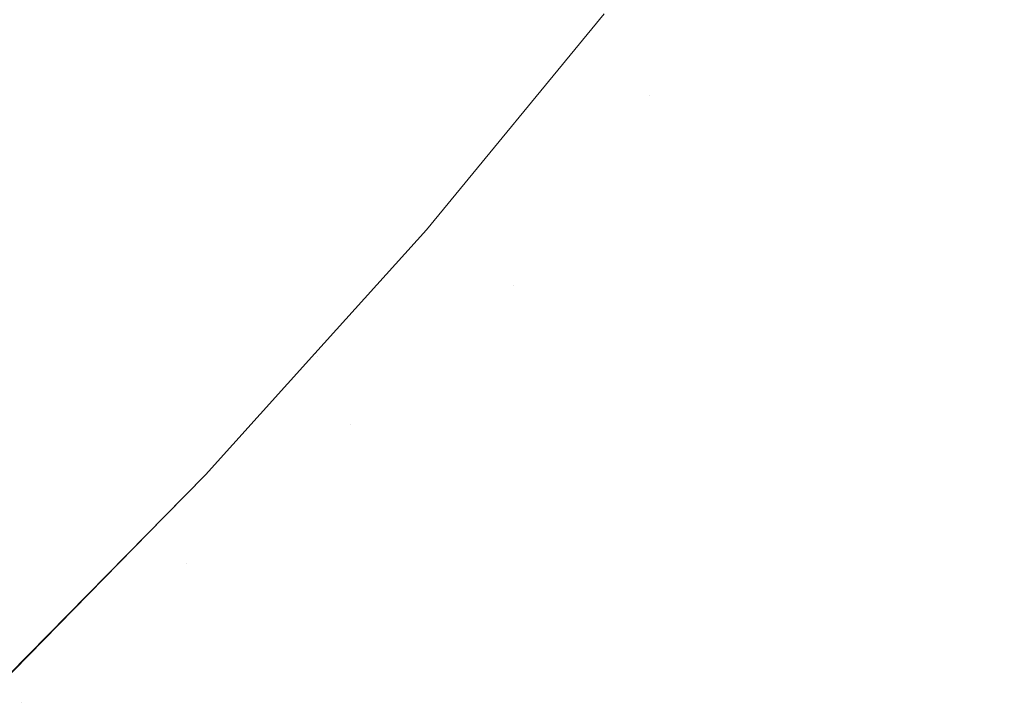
# Model space of a CAD drawing. Header units: centimetres. Extents: x -17.1 to 18.2, y 3.4 to 5.2.
# Tile 230 of 256: x 6.2985 to 6.3184, y 3.7321 to 3.7459. Entities that reach past the tile are written whole.
import ezdxf

# ---------------------------------------------------------------- set-up
doc = ezdxf.new("R2010")
doc.units = ezdxf.units.CM
doc.header["$LTSCALE"] = 2.54
doc.layers.add('Lucido design-1', color=7, linetype='Continuous')

# ---------------------------------------------------------------- blocks, each defined once
blk = doc.blocks.new('Gruppo-4-1')
at = {"color": 7, "linetype": 'Continuous', "lineweight": 9}
blk.add_3dface([(-17.020308, 5.100212, -1872.215514), (-17.020308, 3.500212, -1872.215514), (18.147234, 3.500212, -1872.215514), (18.147234, 5.100212, -1872.215514)], dxfattribs=at)
for points, invisible_edges in [([(18.147234, 5.100212, -1873.015514), (6.24222, 3.601209, -1873.015514), (6.247738, 3.602007, -1873.015514)], 9), ([(6.24222, 3.601209, -1873.015514), (18.147234, 5.100212, -1873.015514), (18.147234, 3.500212, -1873.015514)], 9), ([(18.147234, 5.100212, -1873.015514), (6.247738, 3.602007, -1873.015514), (6.250767, 3.602575, -1873.015514)], 9), ([(6.250767, 3.602575, -1873.015514), (6.253268, 3.603044, -1873.015514), (18.147234, 5.100212, -1873.015514)], 10), ([(18.147234, 5.100212, -1873.015514), (6.253268, 3.603044, -1873.015514), (6.258817, 3.604324, -1873.015514)], 9), ([(18.147234, 5.100212, -1873.015514), (6.258817, 3.604324, -1873.015514), (6.26439, 3.605856, -1873.015514)], 9), ([(18.147234, 5.100212, -1873.015514), (6.26439, 3.605856, -1873.015514), (6.269994, 3.607647, -1873.015514)], 9), ([(18.147234, 5.100212, -1873.015514), (6.269994, 3.607647, -1873.015514), (6.275634, 3.609711, -1873.015514)], 9), ([(18.147234, 5.100212, -1873.015514), (6.275634, 3.609711, -1873.015514), (6.281313, 3.612058, -1873.015514)], 9), ([(18.147234, 5.100212, -1873.015514), (6.281313, 3.612058, -1873.015514), (6.287038, 3.614703, -1873.015514)], 9), ([(18.147234, 5.100212, -1873.015514), (6.287038, 3.614703, -1873.015514), (6.292811, 3.617664, -1873.015514)], 9), ([(18.147234, 5.100212, -1873.015514), (6.292811, 3.617664, -1873.015514), (6.298004, 3.620601, -1873.015514), (6.298635, 3.620958, -1873.015514)], 9), ([(18.147234, 5.100212, -1873.015514), (6.298635, 3.620958, -1873.015514), (6.304513, 3.624607, -1873.015514)], 9), ([(18.147234, 5.100212, -1873.015514), (6.304513, 3.624607, -1873.015514), (6.310445, 3.628633, -1873.015514)], 9), ([(18.147234, 5.100212, -1873.015514), (6.310445, 3.628633, -1873.015514), (6.316431, 3.633061, -1873.015514)], 9), ([(18.147234, 5.100212, -1873.015514), (6.316431, 3.633061, -1873.015514), (6.319508, 3.635537, -1873.015514), (6.322469, 3.637919, -1873.015514)], 9), ([(6.317874, 3.749797, -1872.945443), (6.318157, 3.749332, -1872.947388), (6.3154, 3.745597, -1872.947388), (6.315125, 3.746074, -1872.945443)], 15), ([(6.300988, 3.746321, -1872.674113), (6.303821, 3.749559, -1872.674113), (6.30423, 3.748765, -1872.676402), (6.301383, 3.74551, -1872.676402)], 15), ([(6.308426, 3.749479, -1872.685667), (6.30872, 3.74894, -1872.687998), (6.305902, 3.745527, -1872.687998), (6.305618, 3.746078, -1872.685667)], 15), ([(6.310369, 3.745925, -1872.918688), (6.31315, 3.749489, -1872.918688), (6.313219, 3.74937, -1872.921959), (6.310435, 3.745803, -1872.921959)], 15), ([(6.310435, 3.745803, -1872.921959), (6.313219, 3.74937, -1872.921959), (6.313339, 3.749163, -1872.925326), (6.310551, 3.745591, -1872.925326)], 15), ([(6.315697, 3.745084, -1872.949348), (6.3154, 3.745597, -1872.947388), (6.318157, 3.749332, -1872.947388), (6.318463, 3.748831, -1872.949348)], 15), ([(6.310551, 3.745591, -1872.925326), (6.313339, 3.749163, -1872.925326), (6.313514, 3.74886, -1872.928788), (6.310721, 3.745281, -1872.928788)], 15), ([(6.300126, 3.748092, -1872.669585), (6.297241, 3.744983, -1872.669585), (6.296792, 3.745963, -1872.66735), (6.299658, 3.749052, -1872.66735)], 15), ([(6.306162, 3.745024, -1872.690331), (6.305902, 3.745527, -1872.687998), (6.30872, 3.74894, -1872.687998), (6.308989, 3.748449, -1872.690331)], 15), ([(6.310721, 3.745281, -1872.928788), (6.313514, 3.74886, -1872.928788), (6.31375, 3.748453, -1872.932342), (6.310949, 3.744863, -1872.932342)], 15), ([(6.301383, 3.74551, -1872.676402), (6.30423, 3.748765, -1872.676402), (6.304615, 3.74802, -1872.678705), (6.301754, 3.744749, -1872.678705)], 15), ([(6.318463, 3.748831, -1872.949348), (6.318793, 3.748291, -1872.951323), (6.316016, 3.744531, -1872.951323), (6.315697, 3.745084, -1872.949348)], 15), ([(6.308989, 3.748449, -1872.690331), (6.309232, 3.748004, -1872.692664), (6.306397, 3.744569, -1872.692664), (6.306162, 3.745024, -1872.690331)], 15), ([(6.310949, 3.744863, -1872.932342), (6.31375, 3.748453, -1872.932342), (6.314051, 3.747932, -1872.935985), (6.31124, 3.74433, -1872.935985)], 15), ([(6.316359, 3.743938, -1872.953311), (6.316016, 3.744531, -1872.951323), (6.318793, 3.748291, -1872.951323), (6.319146, 3.747713, -1872.953311)], 15), ([(6.300569, 3.747182, -1872.67184), (6.297667, 3.744054, -1872.67184), (6.297241, 3.744983, -1872.669585), (6.300126, 3.748092, -1872.669585)], 15), ([(6.302101, 3.744037, -1872.681018), (6.301754, 3.744749, -1872.678705), (6.304615, 3.74802, -1872.678705), (6.304975, 3.747324, -1872.681018)], 15), ([(6.306608, 3.744161, -1872.694993), (6.306397, 3.744569, -1872.692664), (6.309232, 3.748004, -1872.692664), (6.309451, 3.747605, -1872.694993)], 15), ([(6.31124, 3.74433, -1872.935985), (6.314051, 3.747932, -1872.935985), (6.314423, 3.747288, -1872.939711), (6.3116, 3.743672, -1872.939711)], 15), ([(6.319146, 3.747713, -1872.953311), (6.319524, 3.747094, -1872.955309), (6.316725, 3.743304, -1872.955309), (6.316359, 3.743938, -1872.953311)], 15), ([(6.309451, 3.747605, -1872.694993), (6.309644, 3.747251, -1872.697318), (6.306794, 3.743799, -1872.697318), (6.306608, 3.744161, -1872.694993)], 15), ([(6.304975, 3.747324, -1872.681018), (6.305309, 3.746676, -1872.683339), (6.302423, 3.743376, -1872.683339), (6.302101, 3.744037, -1872.681018)], 15), ([(6.311808, 3.743292, -1872.941603), (6.3116, 3.743672, -1872.939711), (6.314423, 3.747288, -1872.939711), (6.314637, 3.746918, -1872.941603)], 15), ([(6.300988, 3.746321, -1872.674113), (6.29807, 3.743175, -1872.674113), (6.297667, 3.744054, -1872.67184), (6.300569, 3.747182, -1872.67184)], 15), ([(6.306958, 3.743483, -1872.699636), (6.306794, 3.743799, -1872.697318), (6.309644, 3.747251, -1872.697318), (6.309813, 3.746942, -1872.699636)], 15), ([(6.317116, 3.742628, -1872.957318), (6.316725, 3.743304, -1872.955309), (6.319524, 3.747094, -1872.955309), (6.319927, 3.746434, -1872.957318)], 15), ([(6.309813, 3.746942, -1872.699636), (6.309958, 3.746677, -1872.701944), (6.307098, 3.743212, -1872.701944), (6.306958, 3.743483, -1872.699636)], 15), ([(6.314637, 3.746918, -1872.941603), (6.31487, 3.746513, -1872.943514), (6.312034, 3.742878, -1872.943514), (6.311808, 3.743292, -1872.941603)], 15), ([(6.302721, 3.742764, -1872.685667), (6.302423, 3.743376, -1872.683339), (6.305309, 3.746676, -1872.683339), (6.305618, 3.746078, -1872.685667)], 15), ([(6.307215, 3.742985, -1872.704243), (6.307098, 3.743212, -1872.701944), (6.309958, 3.746677, -1872.701944), (6.310079, 3.746455, -1872.704243)], 15), ([(6.31228, 3.742428, -1872.945443), (6.312034, 3.742878, -1872.943514), (6.31487, 3.746513, -1872.943514), (6.315125, 3.746074, -1872.945443)], 15), ([(6.301383, 3.74551, -1872.676402), (6.29845, 3.742348, -1872.676402), (6.29807, 3.743175, -1872.674113), (6.300988, 3.746321, -1872.674113)], 15), ([(6.310079, 3.746455, -1872.704243), (6.310177, 3.746275, -1872.706529), (6.30731, 3.742802, -1872.706529), (6.307215, 3.742985, -1872.704243)], 15), ([(6.307382, 3.742661, -1872.7088), (6.30731, 3.742802, -1872.706529), (6.310177, 3.746275, -1872.706529), (6.310253, 3.746137, -1872.7088)], 15), ([(6.319927, 3.746434, -1872.957318), (6.320355, 3.745732, -1872.959334), (6.317532, 3.741908, -1872.959334), (6.317116, 3.742628, -1872.957318)], 15), ([(6.305618, 3.746078, -1872.685667), (6.305902, 3.745527, -1872.687998), (6.302995, 3.742202, -1872.687998), (6.302721, 3.742764, -1872.685667)], 15), ([(6.310253, 3.746137, -1872.7088), (6.310306, 3.74604, -1872.711056), (6.307434, 3.742561, -1872.711056), (6.307382, 3.742661, -1872.7088)], 15), ([(6.315125, 3.746074, -1872.945443), (6.3154, 3.745597, -1872.947388), (6.312547, 3.741941, -1872.947388), (6.31228, 3.742428, -1872.945443)], 15), ([(6.310337, 3.745982, -1872.713294), (6.310329, 3.745979, -1872.715514), (6.306735, 3.741618, -1872.715514), (6.307464, 3.742502, -1872.713294)], 13), ([(6.310369, 3.745925, -1872.918688), (6.307495, 3.742443, -1872.918688), (6.306735, 3.741618, -1872.915514), (6.310329, 3.745979, -1872.915514)], 11), ([(6.310329, 3.745979, -1872.915514), (6.306735, 3.741618, -1872.915514), (6.306735, 3.741618, -1872.715514), (6.310329, 3.745979, -1872.715514)], 10), ([(6.307464, 3.742502, -1872.713294), (6.307434, 3.742561, -1872.711056), (6.310306, 3.74604, -1872.711056), (6.310337, 3.745982, -1872.713294)], 15), ([(6.310435, 3.745803, -1872.921959), (6.307559, 3.742319, -1872.921959), (6.307495, 3.742443, -1872.918688), (6.310369, 3.745925, -1872.918688)], 15), ([(6.310551, 3.745591, -1872.925326), (6.307671, 3.742102, -1872.925326), (6.307559, 3.742319, -1872.921959), (6.310435, 3.745803, -1872.921959)], 15), ([(6.317974, 3.741144, -1872.961357), (6.317532, 3.741908, -1872.959334), (6.320355, 3.745732, -1872.959334), (6.320811, 3.744986, -1872.961357)], 15), ([(6.301754, 3.744749, -1872.678705), (6.298806, 3.741571, -1872.678705), (6.29845, 3.742348, -1872.676402), (6.301383, 3.74551, -1872.676402)], 15), ([(6.303245, 3.741689, -1872.690331), (6.302995, 3.742202, -1872.687998), (6.305902, 3.745527, -1872.687998), (6.306162, 3.745024, -1872.690331)], 15), ([(6.310721, 3.745281, -1872.928788), (6.307835, 3.741785, -1872.928788), (6.307671, 3.742102, -1872.925326), (6.310551, 3.745591, -1872.925326)], 15), ([(6.312834, 3.741415, -1872.949348), (6.312547, 3.741941, -1872.947388), (6.3154, 3.745597, -1872.947388), (6.315697, 3.745084, -1872.949348)], 15), ([(6.310949, 3.744863, -1872.932342), (6.308055, 3.741358, -1872.932342), (6.307835, 3.741785, -1872.928788), (6.310721, 3.745281, -1872.928788)], 15), ([(6.315697, 3.745084, -1872.949348), (6.316016, 3.744531, -1872.951323), (6.313143, 3.740849, -1872.951323), (6.312834, 3.741415, -1872.949348)], 15), ([(6.306162, 3.745024, -1872.690331), (6.306397, 3.744569, -1872.692664), (6.303471, 3.741224, -1872.692664), (6.303245, 3.741689, -1872.690331)], 15), ([(6.320811, 3.744986, -1872.961357), (6.321294, 3.744196, -1872.963384), (6.318442, 3.740334, -1872.963384), (6.317974, 3.741144, -1872.961357)], 15), ([(6.299139, 3.740845, -1872.681018), (6.298806, 3.741571, -1872.678705), (6.301754, 3.744749, -1872.678705), (6.302101, 3.744037, -1872.681018)], 15), ([(6.31124, 3.74433, -1872.935985), (6.308337, 3.740813, -1872.935985), (6.308055, 3.741358, -1872.932342), (6.310949, 3.744863, -1872.932342)], 15), ([(6.303674, 3.740807, -1872.694993), (6.303471, 3.741224, -1872.692664), (6.306397, 3.744569, -1872.692664), (6.306608, 3.744161, -1872.694993)], 15), ([(6.313475, 3.740242, -1872.953311), (6.313143, 3.740849, -1872.951323), (6.316016, 3.744531, -1872.951323), (6.316359, 3.743938, -1872.953311)], 15), ([(6.308502, 3.740493, -1872.937837), (6.308337, 3.740813, -1872.935985), (6.31124, 3.74433, -1872.935985)], 11), ([(6.31124, 3.74433, -1872.935985), (6.3116, 3.743672, -1872.939711), (6.308502, 3.740493, -1872.937837)], 11), ([(6.306608, 3.744161, -1872.694993), (6.306794, 3.743799, -1872.697318), (6.303854, 3.740437, -1872.697318), (6.303674, 3.740807, -1872.694993)], 15), ([(6.302101, 3.744037, -1872.681018), (6.302423, 3.743376, -1872.683339), (6.299449, 3.740171, -1872.683339), (6.299139, 3.740845, -1872.681018)], 15), ([(6.316359, 3.743938, -1872.953311), (6.316725, 3.743304, -1872.955309), (6.31383, 3.739593, -1872.955309), (6.313475, 3.740242, -1872.953311)], 15), ([(6.304011, 3.740114, -1872.699636), (6.303854, 3.740437, -1872.697318), (6.306794, 3.743799, -1872.697318), (6.306958, 3.743483, -1872.699636)], 15), ([(6.3116, 3.743672, -1872.939711), (6.308684, 3.740139, -1872.939711), (6.308502, 3.740493, -1872.937837)], 11), ([(6.308884, 3.739752, -1872.941603), (6.308684, 3.740139, -1872.939711), (6.3116, 3.743672, -1872.939711), (6.311808, 3.743292, -1872.941603)], 15), ([(6.299735, 3.739546, -1872.685667), (6.299449, 3.740171, -1872.683339), (6.302423, 3.743376, -1872.683339), (6.302721, 3.742764, -1872.685667)], 15), ([(6.306958, 3.743483, -1872.699636), (6.307098, 3.743212, -1872.701944), (6.304146, 3.739837, -1872.701944), (6.304011, 3.740114, -1872.699636)], 15), ([(6.311808, 3.743292, -1872.941603), (6.312034, 3.742878, -1872.943514), (6.309103, 3.739328, -1872.943514), (6.308884, 3.739752, -1872.941603)], 15), ([(6.314208, 3.738901, -1872.957318), (6.31383, 3.739593, -1872.955309), (6.316725, 3.743304, -1872.955309), (6.317116, 3.742628, -1872.957318)], 15), ([(6.304259, 3.739606, -1872.704243), (6.304146, 3.739837, -1872.701944), (6.307098, 3.743212, -1872.701944), (6.307215, 3.742985, -1872.704243)], 15), ([(6.307215, 3.742985, -1872.704243), (6.30731, 3.742802, -1872.706529), (6.30435, 3.739418, -1872.706529), (6.304259, 3.739606, -1872.704243)], 15), ([(6.302721, 3.742764, -1872.685667), (6.302995, 3.742202, -1872.687998), (6.299998, 3.738972, -1872.687998), (6.299735, 3.739546, -1872.685667)], 15), ([(6.304421, 3.739274, -1872.7088), (6.30435, 3.739418, -1872.706529), (6.30731, 3.742802, -1872.706529), (6.307382, 3.742661, -1872.7088)], 15), ([(6.309341, 3.738868, -1872.945443), (6.309103, 3.739328, -1872.943514), (6.312034, 3.742878, -1872.943514), (6.31228, 3.742428, -1872.945443)], 15), ([(6.307382, 3.742661, -1872.7088), (6.307434, 3.742561, -1872.711056), (6.30447, 3.739172, -1872.711056), (6.304421, 3.739274, -1872.7088)], 15), ([(6.3045, 3.739112, -1872.713294), (6.30447, 3.739172, -1872.711056), (6.307434, 3.742561, -1872.711056), (6.307464, 3.742502, -1872.713294)], 15), ([(6.3045, 3.739112, -1872.713294), (6.307464, 3.742502, -1872.713294), (6.306735, 3.741618, -1872.715514)], 11), ([(6.317116, 3.742628, -1872.957318), (6.317532, 3.741908, -1872.959334), (6.314611, 3.738164, -1872.959334), (6.314208, 3.738901, -1872.957318)], 15), ([(6.295431, 3.739286, -1872.676402), (6.29845, 3.742348, -1872.676402), (6.298806, 3.741571, -1872.678705), (6.295772, 3.738494, -1872.678705)], 15), ([(6.304529, 3.739052, -1872.918688), (6.307495, 3.742443, -1872.918688), (6.307559, 3.742319, -1872.921959), (6.304591, 3.738925, -1872.921959)], 15), ([(6.306735, 3.741618, -1872.915514), (6.307495, 3.742443, -1872.918688), (6.304529, 3.739052, -1872.918688)], 11), ([(6.304591, 3.738925, -1872.921959), (6.307559, 3.742319, -1872.921959), (6.307671, 3.742102, -1872.925326), (6.304699, 3.738704, -1872.925326)], 15), ([(6.31228, 3.742428, -1872.945443), (6.312547, 3.741941, -1872.947388), (6.309598, 3.738369, -1872.947388), (6.309341, 3.738868, -1872.945443)], 15), ([(6.300238, 3.738449, -1872.690331), (6.299998, 3.738972, -1872.687998), (6.302995, 3.742202, -1872.687998), (6.303245, 3.741689, -1872.690331)], 15), ([(6.304699, 3.738704, -1872.925326), (6.307671, 3.742102, -1872.925326), (6.307835, 3.741785, -1872.928788), (6.304856, 3.738379, -1872.928788)], 15), ([(6.309876, 3.737832, -1872.949348), (6.309598, 3.738369, -1872.947388), (6.312547, 3.741941, -1872.947388), (6.312834, 3.741415, -1872.949348)], 15), ([(6.315039, 3.737382, -1872.961357), (6.314611, 3.738164, -1872.959334), (6.317532, 3.741908, -1872.959334), (6.317974, 3.741144, -1872.961357)], 15), ([(6.304856, 3.738379, -1872.928788), (6.307835, 3.741785, -1872.928788), (6.308055, 3.741358, -1872.932342), (6.305069, 3.737943, -1872.932342)], 15), ([(6.295772, 3.738494, -1872.678705), (6.298806, 3.741571, -1872.678705), (6.299139, 3.740845, -1872.681018), (6.296091, 3.737755, -1872.681018)], 15), ([(6.303245, 3.741689, -1872.690331), (6.303471, 3.741224, -1872.692664), (6.300456, 3.737974, -1872.692664), (6.300238, 3.738449, -1872.690331)], 15), ([(6.304529, 3.739052, -1872.918688), (6.304482, 3.739117, -1872.915514), (6.306735, 3.741618, -1872.915514)], 9), ([(6.304482, 3.739117, -1872.715514), (6.306735, 3.741618, -1872.715514), (6.306735, 3.741618, -1872.915514), (6.304482, 3.739117, -1872.915514)], 10), ([(6.306735, 3.741618, -1872.715514), (6.304482, 3.739117, -1872.715514), (6.3045, 3.739112, -1872.713294)], 10), ([(6.305197, 3.737681, -1872.934153), (6.305069, 3.737943, -1872.932342), (6.308055, 3.741358, -1872.932342), (6.308337, 3.740813, -1872.935985)], 15), ([(6.312834, 3.741415, -1872.949348), (6.313143, 3.740849, -1872.951323), (6.310175, 3.737253, -1872.951323), (6.309876, 3.737832, -1872.949348)], 15), ([(6.300651, 3.737549, -1872.694993), (6.300456, 3.737974, -1872.692664), (6.303471, 3.741224, -1872.692664), (6.303674, 3.740807, -1872.694993)], 15), ([(6.317974, 3.741144, -1872.961357), (6.318442, 3.740334, -1872.963384), (6.315492, 3.736553, -1872.963384), (6.315039, 3.737382, -1872.961357)], 15), ([(6.296091, 3.737755, -1872.681018), (6.299139, 3.740845, -1872.681018), (6.299449, 3.740171, -1872.683339), (6.296388, 3.737067, -1872.683339)], 15), ([(6.303674, 3.740807, -1872.694993), (6.303854, 3.740437, -1872.697318), (6.300824, 3.737172, -1872.697318), (6.300651, 3.737549, -1872.694993)], 15), ([(6.308337, 3.740813, -1872.935985), (6.30534, 3.737386, -1872.935985), (6.305197, 3.737681, -1872.934153)], 11), ([(6.305499, 3.737059, -1872.937837), (6.30534, 3.737386, -1872.935985), (6.308337, 3.740813, -1872.935985), (6.308502, 3.740493, -1872.937837)], 15), ([(6.310495, 3.736633, -1872.953311), (6.310175, 3.737253, -1872.951323), (6.313143, 3.740849, -1872.951323), (6.313475, 3.740242, -1872.953311)], 15), ([(6.300975, 3.736842, -1872.699636), (6.300824, 3.737172, -1872.697318), (6.303854, 3.740437, -1872.697318), (6.304011, 3.740114, -1872.699636)], 15), ([(6.308502, 3.740493, -1872.937837), (6.308684, 3.740139, -1872.939711), (6.305675, 3.736698, -1872.939711), (6.305499, 3.737059, -1872.937837)], 15), ([(6.315971, 3.735675, -1872.965413), (6.315492, 3.736553, -1872.963384), (6.318442, 3.740334, -1872.963384), (6.318938, 3.739477, -1872.965413)], 15), ([(6.296662, 3.73643, -1872.685667), (6.296388, 3.737067, -1872.683339), (6.299449, 3.740171, -1872.683339), (6.299735, 3.739546, -1872.685667)], 15), ([(6.304011, 3.740114, -1872.699636), (6.304146, 3.739837, -1872.701944), (6.301105, 3.73656, -1872.701944), (6.300975, 3.736842, -1872.699636)], 15), ([(6.305868, 3.736302, -1872.941603), (6.305675, 3.736698, -1872.939711), (6.308684, 3.740139, -1872.939711), (6.308884, 3.739752, -1872.941603)], 15), ([(6.313475, 3.740242, -1872.953311), (6.31383, 3.739593, -1872.955309), (6.310838, 3.735969, -1872.955309), (6.310495, 3.736633, -1872.953311)], 15), ([(6.301213, 3.736323, -1872.704243), (6.301105, 3.73656, -1872.701944), (6.304146, 3.739837, -1872.701944), (6.304259, 3.739606, -1872.704243)], 15), ([(6.308884, 3.739752, -1872.941603), (6.309103, 3.739328, -1872.943514), (6.306079, 3.73587, -1872.943514), (6.305868, 3.736302, -1872.941603)], 15), ([(6.299735, 3.739546, -1872.685667), (6.299998, 3.738972, -1872.687998), (6.296915, 3.735845, -1872.687998), (6.296662, 3.73643, -1872.685667)], 15), ([(6.304259, 3.739606, -1872.704243), (6.30435, 3.739418, -1872.706529), (6.301301, 3.736132, -1872.706529), (6.301213, 3.736323, -1872.704243)], 15), ([(6.311203, 3.735261, -1872.957318), (6.310838, 3.735969, -1872.955309), (6.31383, 3.739593, -1872.955309), (6.314208, 3.738901, -1872.957318)], 15), ([(6.301369, 3.735985, -1872.7088), (6.301301, 3.736132, -1872.706529), (6.30435, 3.739418, -1872.706529), (6.304421, 3.739274, -1872.7088)], 15), ([(6.306308, 3.7354, -1872.945443), (6.306079, 3.73587, -1872.943514), (6.309103, 3.739328, -1872.943514), (6.309341, 3.738868, -1872.945443)], 15), ([(6.318938, 3.739477, -1872.965413), (6.31946, 3.738572, -1872.967443), (6.316477, 3.734749, -1872.967443), (6.315971, 3.735675, -1872.965413)], 15), ([(6.304421, 3.739274, -1872.7088), (6.30447, 3.739172, -1872.711056), (6.301416, 3.735881, -1872.711056), (6.301369, 3.735985, -1872.7088)], 15), ([(6.301444, 3.735819, -1872.713294), (6.301416, 3.735881, -1872.711056), (6.30447, 3.739172, -1872.711056), (6.3045, 3.739112, -1872.713294)], 15), ([(6.302271, 3.736661, -1872.715514), (6.301444, 3.735819, -1872.713294), (6.3045, 3.739112, -1872.713294)], 11), ([(6.302271, 3.736661, -1872.915514), (6.304482, 3.739117, -1872.915514), (6.304529, 3.739052, -1872.918688)], 10), ([(6.304482, 3.739117, -1872.915514), (6.302271, 3.736661, -1872.915514), (6.302271, 3.736661, -1872.715514), (6.304482, 3.739117, -1872.715514)], 10), ([(6.3045, 3.739112, -1872.713294), (6.304482, 3.739117, -1872.715514), (6.302271, 3.736661, -1872.715514)], 9), ([(6.297145, 3.735311, -1872.690331), (6.296915, 3.735845, -1872.687998), (6.299998, 3.738972, -1872.687998), (6.300238, 3.738449, -1872.690331)], 15), ([(6.304529, 3.739052, -1872.918688), (6.301473, 3.735758, -1872.918688), (6.302271, 3.736661, -1872.915514)], 11), ([(6.304591, 3.738925, -1872.921959), (6.301532, 3.735628, -1872.921959), (6.301473, 3.735758, -1872.918688), (6.304529, 3.739052, -1872.918688)], 15), ([(6.304699, 3.738704, -1872.925326), (6.301636, 3.735402, -1872.925326), (6.301532, 3.735628, -1872.921959), (6.304591, 3.738925, -1872.921959)], 15), ([(6.309341, 3.738868, -1872.945443), (6.309598, 3.738369, -1872.947388), (6.306556, 3.734891, -1872.947388), (6.306308, 3.7354, -1872.945443)], 15), ([(6.314208, 3.738901, -1872.957318), (6.314611, 3.738164, -1872.959334), (6.311592, 3.734508, -1872.959334), (6.311203, 3.735261, -1872.957318)], 15), ([(6.304856, 3.738379, -1872.928788), (6.301787, 3.735072, -1872.928788), (6.301636, 3.735402, -1872.925326), (6.304699, 3.738704, -1872.925326)], 15), ([(6.317011, 3.733774, -1872.96947), (6.316477, 3.734749, -1872.967443), (6.31946, 3.738572, -1872.967443), (6.320011, 3.737619, -1872.96947)], 15), ([(6.300238, 3.738449, -1872.690331), (6.300456, 3.737974, -1872.692664), (6.297354, 3.734828, -1872.692664), (6.297145, 3.735311, -1872.690331)], 15), ([(6.301883, 3.734864, -1872.930554), (6.301787, 3.735072, -1872.928788), (6.304856, 3.738379, -1872.928788), (6.305069, 3.737943, -1872.932342)], 15), ([(6.306823, 3.734341, -1872.949348), (6.306556, 3.734891, -1872.947388), (6.309598, 3.738369, -1872.947388), (6.309876, 3.737832, -1872.949348)], 15), ([(6.312005, 3.733708, -1872.961357), (6.311592, 3.734508, -1872.959334), (6.314611, 3.738164, -1872.959334), (6.315039, 3.737382, -1872.961357)], 15), ([(6.297541, 3.734394, -1872.694993), (6.297354, 3.734828, -1872.692664), (6.300456, 3.737974, -1872.692664), (6.300651, 3.737549, -1872.694993)], 15), ([(6.305069, 3.737943, -1872.932342), (6.301992, 3.734627, -1872.932342), (6.301883, 3.734864, -1872.930554)], 11), ([(6.302115, 3.734359, -1872.934153), (6.301992, 3.734627, -1872.932342), (6.305069, 3.737943, -1872.932342), (6.305197, 3.737681, -1872.934153)], 15), ([(6.309876, 3.737832, -1872.949348), (6.310175, 3.737253, -1872.951323), (6.307111, 3.73375, -1872.951323), (6.306823, 3.734341, -1872.949348)], 15), ([(6.300651, 3.737549, -1872.694993), (6.300824, 3.737172, -1872.697318), (6.297706, 3.73401, -1872.697318), (6.297541, 3.734394, -1872.694993)], 15), ([(6.305197, 3.737681, -1872.934153), (6.30534, 3.737386, -1872.935985), (6.302252, 3.734058, -1872.935985), (6.302115, 3.734359, -1872.934153)], 15), ([(6.320011, 3.737619, -1872.96947), (6.320591, 3.736616, -1872.971493), (6.317572, 3.732747, -1872.971493), (6.317011, 3.733774, -1872.96947)], 15), ([(6.302405, 3.733725, -1872.937837), (6.302252, 3.734058, -1872.935985), (6.30534, 3.737386, -1872.935985), (6.305499, 3.737059, -1872.937837)], 15), ([(6.315039, 3.737382, -1872.961357), (6.315492, 3.736553, -1872.963384), (6.312443, 3.73286, -1872.963384), (6.312005, 3.733708, -1872.961357)], 15), ([(6.297851, 3.733674, -1872.699636), (6.297706, 3.73401, -1872.697318), (6.300824, 3.737172, -1872.697318), (6.300975, 3.736842, -1872.699636)], 15), ([(6.30742, 3.733116, -1872.953311), (6.307111, 3.73375, -1872.951323), (6.310175, 3.737253, -1872.951323), (6.310495, 3.736633, -1872.953311)], 15), ([(6.305499, 3.737059, -1872.937837), (6.305675, 3.736698, -1872.939711), (6.302574, 3.733356, -1872.939711), (6.302405, 3.733725, -1872.937837)], 15), ([(6.300975, 3.736842, -1872.699636), (6.301105, 3.73656, -1872.701944), (6.297975, 3.733386, -1872.701944), (6.297851, 3.733674, -1872.699636)], 15), ([(6.302271, 3.736661, -1872.915514), (6.298301, 3.732619, -1872.915514), (6.297845, 3.732155, -1872.715514), (6.301439, 3.735814, -1872.715514)], 10), ([(6.298079, 3.733144, -1872.704243), (6.297975, 3.733386, -1872.701944), (6.301105, 3.73656, -1872.701944), (6.301213, 3.736323, -1872.704243)], 15), ([(6.298301, 3.732619, -1872.915514), (6.302271, 3.736661, -1872.915514), (6.301473, 3.735758, -1872.918688), (6.298328, 3.732568, -1872.918688)], 14), ([(6.301439, 3.735814, -1872.715514), (6.302271, 3.736661, -1872.715514), (6.302271, 3.736661, -1872.915514)], 10), ([(6.302271, 3.736661, -1872.715514), (6.301439, 3.735814, -1872.715514), (6.301444, 3.735819, -1872.713294)], 10), ([(6.30276, 3.732952, -1872.941603), (6.302574, 3.733356, -1872.939711), (6.305675, 3.736698, -1872.939711), (6.305868, 3.736302, -1872.941603)], 15), ([(6.310495, 3.736633, -1872.953311), (6.310838, 3.735969, -1872.955309), (6.30775, 3.732439, -1872.955309), (6.30742, 3.733116, -1872.953311)], 15), ([(6.312906, 3.731963, -1872.965413), (6.312443, 3.73286, -1872.963384), (6.315492, 3.736553, -1872.963384), (6.315971, 3.735675, -1872.965413)], 15), ([(6.317572, 3.732747, -1872.971493), (6.320591, 3.736616, -1872.971493), (6.3212, 3.735563, -1872.973508), (6.318161, 3.731669, -1872.973508)], 15), ([(6.301213, 3.736323, -1872.704243), (6.301301, 3.736132, -1872.706529), (6.298164, 3.732949, -1872.706529), (6.298079, 3.733144, -1872.704243)], 15), ([(6.298228, 3.7328, -1872.7088), (6.298164, 3.732949, -1872.706529), (6.301301, 3.736132, -1872.706529), (6.301369, 3.735985, -1872.7088)], 15), ([(6.305868, 3.736302, -1872.941603), (6.306079, 3.73587, -1872.943514), (6.302962, 3.732511, -1872.943514), (6.30276, 3.732952, -1872.941603)], 15), ([(6.301369, 3.735985, -1872.7088), (6.301416, 3.735881, -1872.711056), (6.298274, 3.732694, -1872.711056), (6.298228, 3.7328, -1872.7088)], 15), ([(6.308102, 3.731715, -1872.957318), (6.30775, 3.732439, -1872.955309), (6.310838, 3.735969, -1872.955309), (6.311203, 3.735261, -1872.957318)], 15), ([(6.301444, 3.735819, -1872.713294), (6.301439, 3.735814, -1872.715514), (6.297845, 3.732155, -1872.715514), (6.298301, 3.732631, -1872.713294)], 13), ([(6.298301, 3.732631, -1872.713294), (6.298274, 3.732694, -1872.711056), (6.301416, 3.735881, -1872.711056), (6.301444, 3.735819, -1872.713294)], 15), ([(6.298328, 3.732568, -1872.918688), (6.301473, 3.735758, -1872.918688), (6.301532, 3.735628, -1872.921959), (6.298385, 3.732436, -1872.921959)], 15), ([(6.303182, 3.732031, -1872.945443), (6.302962, 3.732511, -1872.943514), (6.306079, 3.73587, -1872.943514), (6.306308, 3.7354, -1872.945443)], 15), ([(6.298385, 3.732436, -1872.921959), (6.301532, 3.735628, -1872.921959), (6.301636, 3.735402, -1872.925326), (6.298484, 3.732206, -1872.925326)], 15), ([(6.315971, 3.735675, -1872.965413), (6.316477, 3.734749, -1872.967443), (6.313395, 3.731016, -1872.967443), (6.312906, 3.731963, -1872.965413)], 15), ([(6.318161, 3.731669, -1872.973508), (6.3212, 3.735563, -1872.973508), (6.321838, 3.734459, -1872.975514), (6.318779, 3.730538, -1872.975514)], 15), ([(6.298551, 3.732051, -1872.927046), (6.298484, 3.732206, -1872.925326), (6.301636, 3.735402, -1872.925326), (6.301787, 3.735072, -1872.928788)], 15), ([(6.306308, 3.7354, -1872.945443), (6.306556, 3.734891, -1872.947388), (6.303421, 3.731512, -1872.947388), (6.303182, 3.732031, -1872.945443)], 15), ([(6.311203, 3.735261, -1872.957318), (6.311592, 3.734508, -1872.959334), (6.308477, 3.730946, -1872.959334), (6.308102, 3.731715, -1872.957318)], 15), ([(6.301787, 3.735072, -1872.928788), (6.298629, 3.731869, -1872.928788), (6.298551, 3.732051, -1872.927046)], 11), ([(6.298721, 3.731657, -1872.930554), (6.298629, 3.731869, -1872.928788), (6.301787, 3.735072, -1872.928788), (6.301883, 3.734864, -1872.930554)], 15), ([(6.301883, 3.734864, -1872.930554), (6.301992, 3.734627, -1872.932342), (6.298825, 3.731415, -1872.932342), (6.298721, 3.731657, -1872.930554)], 15), ([(6.303678, 3.730951, -1872.949348), (6.303421, 3.731512, -1872.947388), (6.306556, 3.734891, -1872.947388), (6.306823, 3.734341, -1872.949348)], 15), ([(6.31391, 3.730018, -1872.96947), (6.313395, 3.731016, -1872.967443), (6.316477, 3.734749, -1872.967443), (6.317011, 3.733774, -1872.96947)], 15), ([(6.298943, 3.731142, -1872.934153), (6.298825, 3.731415, -1872.932342), (6.301992, 3.734627, -1872.932342), (6.302115, 3.734359, -1872.934153)], 15), ([(6.302115, 3.734359, -1872.934153), (6.302252, 3.734058, -1872.935985), (6.299075, 3.730836, -1872.935985), (6.298943, 3.731142, -1872.934153)], 15), ([(6.306823, 3.734341, -1872.949348), (6.307111, 3.73375, -1872.951323), (6.303954, 3.730348, -1872.951323), (6.303678, 3.730951, -1872.949348)], 15), ([(6.308875, 3.730128, -1872.961357), (6.308477, 3.730946, -1872.959334), (6.311592, 3.734508, -1872.959334), (6.312005, 3.733708, -1872.961357)], 15), ([(6.299222, 3.730496, -1872.937837), (6.299075, 3.730836, -1872.935985), (6.302252, 3.734058, -1872.935985), (6.302405, 3.733725, -1872.937837)], 15), ([(6.304251, 3.729701, -1872.953311), (6.303954, 3.730348, -1872.951323), (6.307111, 3.73375, -1872.951323), (6.30742, 3.733116, -1872.953311)], 15), ([(6.317011, 3.733774, -1872.96947), (6.317572, 3.732747, -1872.971493), (6.314452, 3.728968, -1872.971493), (6.31391, 3.730018, -1872.96947)], 15), ([(6.302405, 3.733725, -1872.937837), (6.302574, 3.733356, -1872.939711), (6.299384, 3.73012, -1872.939711), (6.299222, 3.730496, -1872.937837)], 15), ([(6.312005, 3.733708, -1872.961357), (6.312443, 3.73286, -1872.963384), (6.309297, 3.729262, -1872.963384), (6.308875, 3.730128, -1872.961357)], 15), ([(6.299561, 3.729708, -1872.941603), (6.299384, 3.73012, -1872.939711), (6.302574, 3.733356, -1872.939711), (6.30276, 3.732952, -1872.941603)], 15), ([(6.30276, 3.732952, -1872.941603), (6.302962, 3.732511, -1872.943514), (6.299755, 3.729258, -1872.943514), (6.299561, 3.729708, -1872.941603)], 15), ([(6.30742, 3.733116, -1872.953311), (6.30775, 3.732439, -1872.955309), (6.304568, 3.729009, -1872.955309), (6.304251, 3.729701, -1872.953311)], 15), ([(6.309743, 3.728346, -1872.965413), (6.309297, 3.729262, -1872.963384), (6.312443, 3.73286, -1872.963384), (6.312906, 3.731963, -1872.965413)], 15), ([(6.318161, 3.731669, -1872.973508), (6.315022, 3.727866, -1872.973508), (6.314452, 3.728968, -1872.971493), (6.317572, 3.732747, -1872.971493)], 15), ([(6.299966, 3.728769, -1872.945443), (6.299755, 3.729258, -1872.943514), (6.302962, 3.732511, -1872.943514), (6.303182, 3.732031, -1872.945443)], 15), ([(6.304907, 3.728272, -1872.957318), (6.304568, 3.729009, -1872.955309), (6.30775, 3.732439, -1872.955309), (6.308102, 3.731715, -1872.957318)], 15), ([(6.295309, 3.728964, -1872.927046), (6.295245, 3.729121, -1872.925326), (6.298484, 3.732206, -1872.925326), (6.298551, 3.732051, -1872.927046)], 15)]:
    blk.add_3dface(points, dxfattribs=dict(at, invisible_edges=invisible_edges))
blk = doc.blocks.new('Gruppo-5-1')
at = {"color": 7}
blk.add_blockref('Gruppo-4-1', (0, 0), dxfattribs=at)

msp = doc.modelspace()

# ---------------------------------------------------------------- block references
at = {"layer": 'Lucido design-1', "color": 7}
msp.add_blockref('Gruppo-5-1', (0, 0), dxfattribs=at)

doc.saveas('drawing.dxf')
